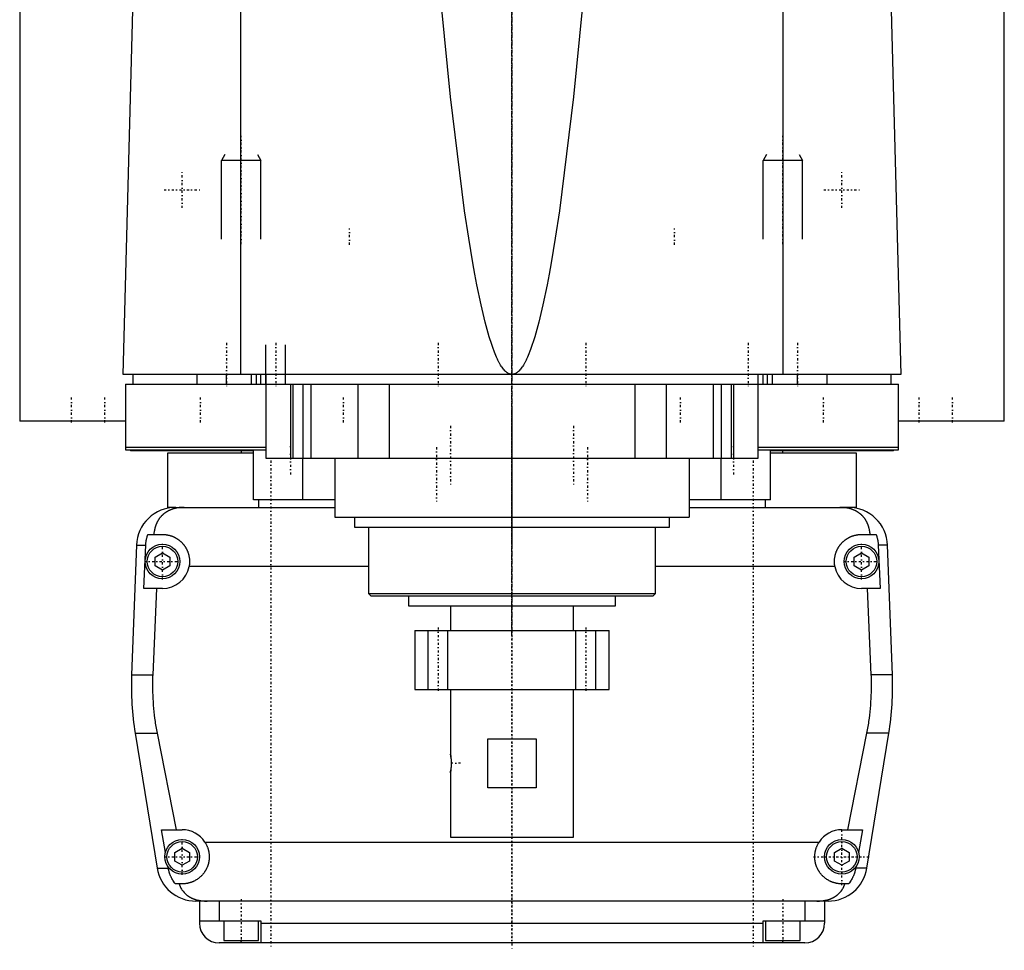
# Model space of a CAD drawing. Extents: x -120 to 120, y -82 to 389.
# Tile 1 of 3: x -100 to 100, y -82 to 107. Entities that reach past the tile are written whole.
import ezdxf

# ---------------------------------------------------------------- set-up
doc = ezdxf.new("R2010")
doc.units = 0
doc.linetypes.add('CENTER', pattern=[1.5, 0.45, -0.5, 0.05, -0.5])
for name, color, linetype in [('AM_0', 7, 'CONTINUOUS'), ('AM_10', 7, 'CONTINUOUS'), ('AM_7', 7, 'CENTER')]:
    doc.layers.add(name, color=color, linetype=linetype)

msp = doc.modelspace()

# ---------------------------------------------------------------- linework, layer by layer
at = {"layer": 'AM_0', "color": 7, "linetype": 'CONTINUOUS'}
for p, q in [((-100, 363), (-100, 25)), ((100, 25), (100, 363)), ((-55.06, 34.5), (-55.06, 116.6)), ((55.06, 34.5), (55.06, 116.6)), ((-79, 34.5), (-76.83, 115.63)), ((76.83, 115.63), (79, 34.5)), ((79, 34.5), (-79, 34.5)), ((-77, 34.5), (-77, 32.5)), ((-64, 34.5), (-64, 32.5)), ((-58, 32.5), (-58, 34.5)), ((-52.9, 32.5), (-52.9, 34.5)), ((-51.9, 32.5), (-51.9, 34.5)), ((-51, 32.5), (-51, 34.5)), ((-50, 34.5), (-50, 17.5)), ((50, 17.5), (50, 34.5)), ((51, 32.5), (51, 34.5)), ((51.9, 32.5), (51.9, 34.5)), ((52.9, 32.5), (52.9, 34.5)), ((58, 32.5), (58, 34.5)), ((64, 32.5), (64, 34.5)), ((77, 32.5), (77, 34.5)), ((-78.5, 32.5), (78.5, 32.5)), ((-78.5, 32.5), (-78.5, 19.2)), ((-45, 32.5), (-45, 17.5)), ((-44.5, 32.5), (-44.5, 17.5)), ((-42.5, 32.5), (-42.5, 17.5)), ((-40.83, 32.5), (-40.83, 17.5)), ((-31.31, 32.5), (-31.31, 17.5)), ((-24.92, 32.5), (-24.92, 17.5)), ((24.92, 32.5), (24.92, 17.5)), ((31.31, 32.5), (31.31, 17.5)), ((40.83, 32.5), (40.83, 17.5)), ((42.5, 32.5), (42.5, 17.5)), ((44.5, 32.5), (44.5, 17.5)), ((45, 32.5), (45, 17.5)), ((78.5, 19.2), (78.5, 32.5)), ((-78.56, 25), (-100, 25)), ((100, 25), (78.56, 25)), ((-78.5, 19.7), (-50.02, 19.7)), ((-78.5, 19.2), (-50.02, 19.2)), ((-77.5, 19.2), (-77.5, 19)), ((-52.56, 19), (-77.5, 19)), ((-70, 18.5), (-70, 7.5)), ((-52.56, 18.5), (-70, 18.5)), ((-55, 19), (-55, 18.5)), ((-52.5, 9), (-52.5, 19.2)), ((50.02, 19.7), (78.5, 19.7)), ((50.02, 19.2), (78.5, 19.2)), ((52.5, 9), (52.5, 19.2)), ((77.5, 19), (52.56, 19)), ((70, 18.5), (52.56, 18.5)), ((55, 18.5), (55, 19)), ((70, 7.5), (70, 18.5)), ((77.5, 19), (77.5, 19.2)), ((-50, 17.5), (50, 17.5)), ((-42.5, 9), (-42.5, 17.5)), ((-36, 17.5), (-36, 5.5)), ((36, 17.5), (36, 5.5)), ((42.5, 9), (42.5, 17.5)), ((-36, 9), (-52.5, 9)), ((-51.5, 9), (-51.5, 7.5)), ((52.5, 9), (36, 9)), ((51.5, 7.5), (51.5, 9)), ((-68.3, 7.5), (-70, 7.5)), ((-68.3, 7.5), (-36, 7.5)), ((36, 7.5), (68.3, 7.5)), ((70, 7.5), (66.56, 7.5)), ((-36, 5.5), (36, 5.5)), ((-32, 5.5), (-32, 3.5)), ((32, 3.5), (32, 5.5)), ((-73.97, 2), (-71, 2)), ((-32, 3.5), (32, 3.5)), ((-29.17, 3.5), (-29.17, -10)), ((29.18, -10), (29.18, 3.5)), ((71, 2), (73.97, 2)), ((-76.29, -0.2), (-77.28, -26.54)), ((-76.29, -0.2), (-74.4, -0.2)), ((-74.75, -9), (-74.4, -0.2)), ((-72.5, -2.63), (-71, -1.77)), ((-71, -1.77), (-69.5, -2.63)), ((69.5, -2.63), (71, -1.77)), ((71, -1.77), (72.5, -2.63)), ((76.29, -0.2), (74.4, -0.2)), ((74.4, -0.2), (74.75, -9)), ((77.28, -26.54), (76.29, -0.2)), ((-72.5, -4.37), (-72.5, -2.63)), ((-69.5, -2.63), (-69.5, -4.37)), ((69.5, -4.37), (69.5, -2.63)), ((72.5, -2.63), (72.5, -4.37)), ((-71, -5.23), (-72.5, -4.37)), ((-69.5, -4.37), (-71, -5.23)), ((-29.17, -4.5), (-65.59, -4.5)), ((65.59, -4.5), (29.18, -4.5)), ((71, -5.23), (69.5, -4.37)), ((72.5, -4.37), (71, -5.23)), ((-71, -9), (-74.75, -9)), ((-72.2, -9), (-72.97, -26.54)), ((74.75, -9), (71, -9)), ((72.97, -26.54), (72.2, -9)), ((-29.17, -10), (-28.67, -10.5)), ((-29.17, -10), (29.18, -10)), ((-28.67, -10.5), (28.68, -10.5)), ((-21, -10.5), (-21, -12.5)), ((21, -12.5), (21, -10.5)), ((28.68, -10.5), (29.18, -10)), ((-21, -12.5), (21, -12.5)), ((-12.5, -12.5), (-12.5, -17.5)), ((12.5, -17.5), (12.5, -12.5)), ((-19.75, -17.5), (-19.75, -29.5)), ((-19.75, -17.5), (19.75, -17.5)), ((19.75, -29.5), (19.75, -17.5)), ((-77.28, -26.54), (-72.97, -26.54)), ((77.28, -26.54), (72.97, -26.54)), ((-19.75, -29.5), (19.75, -29.5)), ((-12.5, -29.5), (-12.5, -42.55)), ((12.5, -59.5), (12.5, -29.5)), ((-76.54, -38.4), (-72.1, -65.78)), ((-76.54, -38.4), (-72.1, -38.4)), ((-72.1, -38.4), (-68.19, -58)), ((-4.9, -49.5), (-4.9, -39.5)), ((-4.9, -39.5), (4.9, -39.5)), ((4.9, -39.5), (4.9, -49.5)), ((68.19, -58), (72.1, -38.4)), ((76.54, -38.4), (72.1, -38.4)), ((72.1, -65.78), (76.54, -38.4)), ((-12.44, -43.02), (-12.49, -42.64)), ((-12.42, -43.28), (-12.43, -43.14)), ((-12.5, -46.45), (-12.5, -59.5)), ((4.9, -49.5), (-4.9, -49.5)), ((-71.21, -58), (-67, -58)), ((-70.39, -62.62), (-71.21, -58)), ((-12.5, -59.5), (12.5, -59.5)), ((67, -58), (71.21, -58)), ((71.21, -58), (70.39, -62.62)), ((-68.5, -62.63), (-67, -61.77)), ((-67, -61.77), (-65.5, -62.63)), ((-62.39, -60.5), (62.39, -60.5)), ((65.5, -62.63), (67, -61.77)), ((67, -61.77), (68.5, -62.63)), ((-68.5, -64.37), (-68.5, -62.63)), ((-65.5, -62.63), (-65.5, -64.37)), ((65.5, -64.37), (65.5, -62.63)), ((68.5, -62.63), (68.5, -64.37)), ((-72.1, -65.78), (-69.82, -65.78)), ((-69.82, -65.78), (-69.87, -65.5)), ((-67, -65.23), (-68.5, -64.37)), ((-65.5, -64.37), (-67, -65.23)), ((67, -65.23), (65.5, -64.37)), ((68.5, -64.37), (67, -65.23)), ((69.87, -65.5), (69.82, -65.78)), ((72.1, -65.78), (69.82, -65.78)), ((-67, -69), (-68.39, -69)), ((68.39, -69), (67, -69)), ((64.2, -72.5), (-64.2, -72.5)), ((-63.5, -72.5), (-63.5, -77)), ((-59.5, -72.5), (-59.5, -76.5)), ((59.5, -72.5), (59.5, -76.5)), ((63.5, -72.5), (63.5, -77)), ((-63.5, -76.5), (-51, -76.5)), ((-58.5, -76.5), (-58.5, -80.5)), ((-51.5, -80.5), (-51.5, -76.5)), ((-51, -76.5), (-51, -81)), ((-51, -77), (51, -77)), ((51, -81), (51, -76.5)), ((51, -76.5), (63.5, -76.5)), ((51.5, -76.5), (51.5, -80.5)), ((58.5, -80.5), (58.5, -76.5)), ((59.5, -81), (-59.5, -81)), ((-58.5, -80.5), (-51.5, -80.5)), ((-55, -81), (-55, -80.5)), ((51.5, -80.5), (58.5, -80.5)), ((55, -81), (55, -80.5))]:
    msp.add_line(p, q, dxfattribs=at)
for points in [[(0, 34.5, 0), (-0.01, 34.5, 0), (-0.04, 34.5, 0), (-0.06, 34.5, 0), (-0.07, 34.5, 0), (-0.08, 34.5, 0), (-0.11, 34.5, 0), (-0.13, 34.51, 0), (-0.15, 34.51, 0), (-0.18, 34.51, 0), (-0.2, 34.51, 0), (-0.21, 34.52, 0), (-0.22, 34.52, 0), (-0.25, 34.52, 0), (-0.27, 34.53, 0), (-0.29, 34.53, 0), (-0.32, 34.54, 0), (-0.34, 34.54, 0), (-0.35, 34.54, 0), (-0.36, 34.55, 0), (-0.39, 34.55, 0), (-0.41, 34.56, 0), (-0.42, 34.56, 0), (-0.43, 34.57, 0), (-0.46, 34.57, 0), (-0.48, 34.58, 0), (-0.49, 34.59, 0), (-0.5, 34.59, 0), (-0.53, 34.6, 0), (-0.55, 34.61, 0), (-0.57, 34.62, 0), (-0.6, 34.63, 0), (-0.62, 34.64, 0), (-0.63, 34.64, 0), (-0.64, 34.65, 0), (-0.67, 34.66, 0), (-0.69, 34.67, 0), (-0.71, 34.68, 0), (-0.74, 34.69, 0), (-0.76, 34.71, 0), (-0.77, 34.71, 0), (-0.78, 34.72, 0), (-0.81, 34.73, 0), (-0.83, 34.74, 0), (-0.85, 34.76, 0), (-0.88, 34.77, 0), (-0.9, 34.79, 0), (-0.91, 34.8, 0), (-0.92, 34.8, 0), (-0.95, 34.82, 0), (-0.97, 34.83, 0), (-1.05, 34.89, 0), (-1.19, 35.01, 0), (-1.26, 35.07, 0), (-1.33, 35.13, 0), (-1.47, 35.27, 0), (-1.61, 35.43, 0), (-1.75, 35.59, 0), (-1.89, 35.78, 0), (-2.03, 35.97, 0), (-2.1, 36.07, 0), (-2.17, 36.18, 0), (-2.31, 36.41, 0), (-2.45, 36.64, 0), (-2.52, 36.77, 0), (-2.59, 36.89, 0), (-2.73, 37.16, 0), (-2.87, 37.44, 0), (-2.94, 37.59, 0), (-3.01, 37.73, 0), (-3.15, 38.04, 0), (-3.29, 38.36, 0), (-3.43, 38.7, 0), (-3.57, 39.05, 0), (-3.71, 39.41, 0), (-3.78, 39.6, 0), (-3.85, 39.79, 0), (-3.99, 40.18, 0), (-4.13, 40.59, 0), (-4.62, 42.12, 0), (-5.46, 45.14, 0), (-6.29, 48.66, 0), (-7.13, 52.68, 0), (-7.54, 54.88, 0), (-7.96, 57.2, 0), (-8.79, 62.22, 0), (-9.62, 67.74, 0), (-12.5, 90.94, 0), (-14.95, 115.63, 0)], [(14.95, 115.63, 0), (12.5, 90.94, 0), (9.62, 67.74, 0), (8.79, 62.22, 0), (7.96, 57.2, 0), (7.54, 54.88, 0), (7.13, 52.68, 0), (6.29, 48.66, 0), (5.46, 45.14, 0), (4.62, 42.12, 0), (3.78, 39.6, 0), (3.29, 38.36, 0), (3.15, 38.04, 0), (3.01, 37.73, 0), (2.94, 37.59, 0), (2.87, 37.44, 0), (2.73, 37.16, 0), (2.59, 36.89, 0), (2.52, 36.77, 0), (2.45, 36.64, 0), (2.31, 36.41, 0), (2.17, 36.18, 0), (2.1, 36.07, 0), (2.03, 35.97, 0), (1.89, 35.78, 0), (1.75, 35.59, 0), (1.61, 35.43, 0), (1.47, 35.27, 0), (1.33, 35.13, 0), (1.26, 35.07, 0), (1.19, 35.01, 0), (1.05, 34.89, 0), (0.91, 34.8, 0), (0.83, 34.74, 0), (0.81, 34.73, 0), (0.78, 34.72, 0), (0.77, 34.71, 0), (0.76, 34.71, 0), (0.74, 34.69, 0), (0.71, 34.68, 0), (0.69, 34.67, 0), (0.67, 34.66, 0), (0.64, 34.65, 0), (0.63, 34.64, 0), (0.62, 34.64, 0), (0.6, 34.63, 0), (0.57, 34.62, 0), (0.55, 34.61, 0), (0.53, 34.6, 0), (0.5, 34.59, 0), (0.49, 34.59, 0), (0.48, 34.58, 0), (0.46, 34.57, 0), (0.43, 34.57, 0), (0.42, 34.56, 0), (0.41, 34.56, 0), (0.39, 34.55, 0), (0.36, 34.55, 0), (0.35, 34.54, 0), (0.34, 34.54, 0), (0.32, 34.54, 0), (0.29, 34.53, 0), (0.27, 34.53, 0), (0.25, 34.52, 0), (0.22, 34.52, 0), (0.21, 34.52, 0), (0.2, 34.51, 0), (0.18, 34.51, 0), (0.15, 34.51, 0), (0.13, 34.51, 0), (0.11, 34.5, 0), (0.08, 34.5, 0), (0.07, 34.5, 0), (0.06, 34.5, 0), (0.04, 34.5, 0), (0.01, 34.5, 0), (0, 34.5, 0)], [(-66.56, 7.5, 0), (-66.61, 7.5, 0), (-66.7, 7.5, 0), (-66.8, 7.5, 0), (-66.84, 7.5, 0), (-66.89, 7.49, 0), (-66.98, 7.49, 0), (-67.08, 7.49, 0), (-67.17, 7.48, 0), (-67.26, 7.47, 0), (-67.35, 7.47, 0), (-67.4, 7.46, 0), (-67.45, 7.46, 0), (-67.54, 7.45, 0), (-67.63, 7.44, 0), (-67.72, 7.42, 0), (-67.82, 7.41, 0), (-67.91, 7.4, 0), (-67.95, 7.39, 0), (-68, 7.38, 0), (-68.09, 7.37, 0), (-68.18, 7.35, 0), (-68.23, 7.34, 0), (-68.27, 7.33, 0), (-68.36, 7.31, 0), (-68.45, 7.29, 0), (-68.49, 7.28, 0), (-68.53, 7.27, 0), (-68.62, 7.24, 0), (-68.71, 7.22, 0), (-68.79, 7.2, 0), (-68.88, 7.17, 0), (-68.96, 7.14, 0), (-69, 7.13, 0), (-69.04, 7.11, 0), (-69.13, 7.08, 0), (-69.21, 7.05, 0), (-69.29, 7.02, 0), (-69.37, 6.99, 0), (-69.45, 6.96, 0), (-69.49, 6.94, 0), (-69.53, 6.92, 0), (-69.6, 6.89, 0), (-69.68, 6.85, 0), (-69.76, 6.81, 0), (-69.83, 6.77, 0), (-69.91, 6.74, 0), (-69.94, 6.72, 0), (-69.98, 6.69, 0), (-70.05, 6.65, 0), (-70.12, 6.61, 0), (-70.19, 6.57, 0), (-70.26, 6.52, 0), (-70.33, 6.48, 0), (-70.37, 6.46, 0), (-70.4, 6.43, 0), (-70.47, 6.39, 0), (-70.53, 6.34, 0), (-70.6, 6.29, 0), (-70.66, 6.24, 0), (-70.72, 6.19, 0), (-70.75, 6.17, 0), (-70.78, 6.14, 0), (-70.84, 6.09, 0), (-70.9, 6.04, 0), (-70.93, 6.01, 0), (-70.96, 5.98, 0), (-71.02, 5.93, 0), (-71.08, 5.87, 0), (-71.1, 5.85, 0), (-71.13, 5.82, 0), (-71.19, 5.76, 0), (-71.24, 5.71, 0), (-71.29, 5.65, 0), (-71.34, 5.59, 0), (-71.4, 5.53, 0), (-71.42, 5.5, 0), (-71.45, 5.47, 0), (-71.5, 5.41, 0), (-71.54, 5.35, 0), (-71.59, 5.28, 0), (-71.64, 5.22, 0), (-71.68, 5.16, 0), (-71.71, 5.12, 0), (-71.73, 5.09, 0), (-71.77, 5.02, 0), (-71.82, 4.96, 0), (-71.86, 4.89, 0), (-71.9, 4.82, 0), (-71.94, 4.75, 0), (-71.96, 4.72, 0), (-71.98, 4.68, 0), (-72.02, 4.61, 0), (-72.06, 4.54, 0), (-72.1, 4.46, 0), (-72.13, 4.39, 0), (-72.17, 4.32, 0), (-72.18, 4.28, 0), (-72.2, 4.24, 0), (-72.24, 4.16, 0), (-72.27, 4.09, 0), (-72.3, 4.01, 0), (-72.33, 3.93, 0), (-72.36, 3.85, 0), (-72.37, 3.81, 0), (-72.39, 3.77, 0), (-72.42, 3.69, 0), (-72.44, 3.61, 0), (-72.46, 3.57, 0), (-72.47, 3.52, 0), (-72.49, 3.44, 0), (-72.52, 3.36, 0), (-72.53, 3.32, 0), (-72.54, 3.27, 0), (-72.56, 3.19, 0), (-72.58, 3.1, 0), (-72.6, 3.02, 0), (-72.62, 2.93, 0), (-72.63, 2.84, 0), (-72.64, 2.8, 0), (-72.65, 2.76, 0), (-72.66, 2.67, 0), (-72.68, 2.58, 0), (-72.72, 2.27, 0), (-72.74, 2, 0)], [(72.74, 2, 0), (72.74, 2.05, 0), (72.73, 2.14, 0), (72.72, 2.23, 0), (72.72, 2.27, 0), (72.71, 2.32, 0), (72.7, 2.41, 0), (72.69, 2.5, 0), (72.68, 2.59, 0), (72.66, 2.68, 0), (72.65, 2.76, 0), (72.64, 2.81, 0), (72.63, 2.85, 0), (72.61, 2.94, 0), (72.6, 3.03, 0), (72.58, 3.11, 0), (72.56, 3.2, 0), (72.54, 3.28, 0), (72.52, 3.33, 0), (72.51, 3.37, 0), (72.49, 3.45, 0), (72.46, 3.53, 0), (72.45, 3.58, 0), (72.44, 3.62, 0), (72.41, 3.7, 0), (72.39, 3.78, 0), (72.37, 3.82, 0), (72.36, 3.86, 0), (72.33, 3.94, 0), (72.3, 4.01, 0), (72.27, 4.09, 0), (72.23, 4.17, 0), (72.2, 4.24, 0), (72.18, 4.28, 0), (72.17, 4.32, 0), (72.13, 4.39, 0), (72.1, 4.46, 0), (72.06, 4.54, 0), (72.02, 4.61, 0), (71.98, 4.68, 0), (71.96, 4.71, 0), (71.94, 4.75, 0), (71.9, 4.82, 0), (71.86, 4.89, 0), (71.82, 4.95, 0), (71.78, 5.02, 0), (71.73, 5.08, 0), (71.71, 5.12, 0), (71.69, 5.15, 0), (71.64, 5.21, 0), (71.6, 5.28, 0), (71.55, 5.34, 0), (71.5, 5.4, 0), (71.45, 5.46, 0), (71.43, 5.49, 0), (71.4, 5.52, 0), (71.35, 5.58, 0), (71.3, 5.64, 0), (71.25, 5.7, 0), (71.19, 5.75, 0), (71.14, 5.81, 0), (71.11, 5.84, 0), (71.08, 5.87, 0), (71.03, 5.92, 0), (70.97, 5.98, 0), (70.94, 6, 0), (70.91, 6.03, 0), (70.85, 6.08, 0), (70.79, 6.13, 0), (70.76, 6.16, 0), (70.73, 6.18, 0), (70.67, 6.23, 0), (70.6, 6.28, 0), (70.54, 6.33, 0), (70.47, 6.38, 0), (70.41, 6.43, 0), (70.37, 6.45, 0), (70.34, 6.47, 0), (70.27, 6.52, 0), (70.2, 6.56, 0), (70.13, 6.61, 0), (70.06, 6.65, 0), (69.99, 6.69, 0), (69.95, 6.71, 0), (69.91, 6.73, 0), (69.84, 6.77, 0), (69.76, 6.81, 0), (69.69, 6.85, 0), (69.61, 6.88, 0), (69.53, 6.92, 0), (69.5, 6.94, 0), (69.46, 6.95, 0), (69.38, 6.99, 0), (69.3, 7.02, 0), (69.22, 7.05, 0), (69.13, 7.08, 0), (69.05, 7.11, 0), (69.01, 7.13, 0), (68.97, 7.14, 0), (68.89, 7.17, 0), (68.8, 7.19, 0), (68.72, 7.22, 0), (68.63, 7.24, 0), (68.54, 7.27, 0), (68.5, 7.28, 0), (68.46, 7.29, 0), (68.37, 7.31, 0), (68.28, 7.33, 0), (68.23, 7.34, 0), (68.19, 7.35, 0), (68.1, 7.36, 0), (68.01, 7.38, 0), (67.96, 7.39, 0), (67.91, 7.4, 0), (67.82, 7.41, 0), (67.73, 7.42, 0), (67.64, 7.44, 0), (67.55, 7.45, 0), (67.45, 7.46, 0), (67.41, 7.46, 0), (67.36, 7.47, 0), (67.27, 7.47, 0), (67.17, 7.48, 0), (67.08, 7.49, 0), (66.99, 7.49, 0), (66.89, 7.49, 0), (66.85, 7.5, 0), (66.8, 7.5, 0), (66.7, 7.5, 0), (66.61, 7.5, 0), (66.56, 7.5, 0)], [(-74.4, -0.2, 0), (-74.39, -0.14, 0), (-74.39, -0.02, 0), (-74.38, 0.1, 0), (-74.37, 0.16, 0), (-74.37, 0.23, 0), (-74.35, 0.35, 0), (-74.34, 0.47, 0), (-74.32, 0.6, 0), (-74.3, 0.72, 0), (-74.28, 0.85, 0), (-74.27, 0.91, 0), (-74.26, 0.97, 0), (-74.23, 1.1, 0), (-74.2, 1.22, 0), (-74.17, 1.34, 0), (-74.14, 1.47, 0), (-74.1, 1.59, 0), (-74.09, 1.65, 0), (-74.07, 1.71, 0), (-74.03, 1.83, 0), (-73.99, 1.94, 0), (-73.97, 2, 0)], [(-71, 2, 0), (-70.96, 2, 0), (-70.87, 2, 0), (-70.78, 2, 0), (-70.73, 1.99, 0), (-70.69, 1.99, 0), (-70.6, 1.99, 0), (-70.51, 1.98, 0), (-70.42, 1.97, 0), (-70.33, 1.96, 0), (-70.24, 1.95, 0), (-70.19, 1.94, 0), (-70.15, 1.93, 0), (-70.06, 1.92, 0), (-69.97, 1.9, 0), (-69.88, 1.88, 0), (-69.79, 1.86, 0), (-69.7, 1.84, 0), (-69.65, 1.83, 0), (-69.61, 1.82, 0), (-69.52, 1.8, 0), (-69.43, 1.77, 0), (-69.38, 1.76, 0), (-69.34, 1.74, 0), (-69.25, 1.72, 0), (-69.17, 1.69, 0), (-69.12, 1.67, 0), (-69.08, 1.65, 0), (-68.99, 1.62, 0), (-68.91, 1.59, 0), (-68.82, 1.55, 0), (-68.74, 1.51, 0), (-68.66, 1.48, 0), (-68.61, 1.46, 0), (-68.57, 1.44, 0), (-68.49, 1.39, 0), (-68.41, 1.35, 0), (-68.33, 1.31, 0), (-68.25, 1.26, 0), (-68.17, 1.22, 0), (-68.14, 1.2, 0), (-68.1, 1.17, 0), (-68.02, 1.12, 0), (-67.95, 1.07, 0), (-67.87, 1.02, 0), (-67.8, 0.97, 0), (-67.73, 0.92, 0), (-67.69, 0.89, 0), (-67.66, 0.87, 0), (-67.59, 0.81, 0), (-67.52, 0.76, 0), (-67.45, 0.7, 0), (-67.39, 0.65, 0), (-67.32, 0.59, 0), (-67.29, 0.56, 0), (-67.26, 0.53, 0), (-67.2, 0.47, 0), (-67.14, 0.41, 0), (-67.08, 0.35, 0), (-67.02, 0.29, 0), (-66.96, 0.23, 0), (-66.93, 0.2, 0), (-66.9, 0.17, 0), (-66.84, 0.1, 0), (-66.79, 0.04, 0), (-66.76, 0, 0), (-66.73, -0.03, 0), (-66.68, -0.1, 0), (-66.62, -0.17, 0), (-66.6, -0.2, 0), (-66.57, -0.24, 0), (-66.52, -0.31, 0), (-66.47, -0.38, 0), (-66.42, -0.45, 0), (-66.37, -0.53, 0), (-66.32, -0.6, 0), (-66.3, -0.64, 0), (-66.28, -0.68, 0), (-66.23, -0.76, 0), (-66.19, -0.83, 0), (-66.15, -0.91, 0), (-66.11, -0.99, 0), (-66.06, -1.07, 0), (-66.05, -1.11, 0), (-66.03, -1.15, 0), (-65.99, -1.23, 0), (-65.95, -1.32, 0), (-65.92, -1.4, 0), (-65.88, -1.48, 0), (-65.85, -1.57, 0), (-65.84, -1.61, 0), (-65.82, -1.65, 0), (-65.79, -1.74, 0), (-65.76, -1.82, 0), (-65.74, -1.91, 0), (-65.71, -1.99, 0), (-65.69, -2.08, 0), (-65.68, -2.12, 0), (-65.66, -2.17, 0), (-65.64, -2.25, 0), (-65.62, -2.34, 0), (-65.61, -2.43, 0), (-65.59, -2.52, 0), (-65.57, -2.6, 0), (-65.57, -2.65, 0), (-65.56, -2.69, 0), (-65.55, -2.78, 0), (-65.54, -2.87, 0), (-65.53, -2.91, 0), (-65.53, -2.96, 0), (-65.52, -3.04, 0), (-65.51, -3.13, 0), (-65.51, -3.18, 0), (-65.51, -3.22, 0), (-65.5, -3.31, 0), (-65.5, -3.39, 0), (-65.5, -3.48, 0), (-65.5, -3.57, 0), (-65.5, -3.65, 0), (-65.5, -3.7, 0), (-65.51, -3.74, 0), (-65.51, -3.83, 0), (-65.52, -3.92, 0), (-65.52, -4.01, 0), (-65.53, -4.1, 0), (-65.54, -4.19, 0), (-65.55, -4.23, 0), (-65.55, -4.28, 0), (-65.57, -4.37, 0), (-65.58, -4.46, 0), (-65.59, -4.5, 0)], [(65.59, -4.5, 0), (65.58, -4.46, 0), (65.57, -4.37, 0), (65.55, -4.28, 0), (65.55, -4.23, 0), (65.54, -4.19, 0), (65.53, -4.1, 0), (65.52, -4.01, 0), (65.52, -3.92, 0), (65.51, -3.83, 0), (65.51, -3.74, 0), (65.5, -3.7, 0), (65.5, -3.65, 0), (65.5, -3.57, 0), (65.5, -3.48, 0), (65.5, -3.39, 0), (65.5, -3.31, 0), (65.51, -3.22, 0), (65.51, -3.18, 0), (65.51, -3.13, 0), (65.52, -3.04, 0), (65.53, -2.96, 0), (65.53, -2.91, 0), (65.54, -2.87, 0), (65.55, -2.78, 0), (65.56, -2.69, 0), (65.57, -2.65, 0), (65.57, -2.6, 0), (65.59, -2.52, 0), (65.61, -2.43, 0), (65.62, -2.34, 0), (65.64, -2.25, 0), (65.66, -2.17, 0), (65.68, -2.12, 0), (65.69, -2.08, 0), (65.71, -1.99, 0), (65.74, -1.91, 0), (65.76, -1.82, 0), (65.79, -1.74, 0), (65.82, -1.65, 0), (65.84, -1.61, 0), (65.85, -1.57, 0), (65.88, -1.48, 0), (65.92, -1.4, 0), (65.95, -1.32, 0), (65.99, -1.23, 0), (66.03, -1.15, 0), (66.05, -1.11, 0), (66.06, -1.07, 0), (66.11, -0.99, 0), (66.15, -0.91, 0), (66.19, -0.83, 0), (66.23, -0.76, 0), (66.28, -0.68, 0), (66.3, -0.64, 0), (66.32, -0.6, 0), (66.37, -0.53, 0), (66.42, -0.45, 0), (66.47, -0.38, 0), (66.52, -0.31, 0), (66.57, -0.24, 0), (66.6, -0.2, 0), (66.62, -0.17, 0), (66.68, -0.1, 0), (66.73, -0.03, 0), (66.76, 0, 0), (66.79, 0.04, 0), (66.84, 0.1, 0), (66.9, 0.17, 0), (66.93, 0.2, 0), (66.96, 0.23, 0), (67.02, 0.29, 0), (67.08, 0.35, 0), (67.14, 0.41, 0), (67.2, 0.47, 0), (67.26, 0.53, 0), (67.29, 0.56, 0), (67.32, 0.59, 0), (67.39, 0.65, 0), (67.45, 0.7, 0), (67.52, 0.76, 0), (67.59, 0.81, 0), (67.66, 0.87, 0), (67.69, 0.89, 0), (67.73, 0.92, 0), (67.8, 0.97, 0), (67.87, 1.02, 0), (67.95, 1.07, 0), (68.02, 1.12, 0), (68.1, 1.17, 0), (68.14, 1.2, 0), (68.17, 1.22, 0), (68.25, 1.26, 0), (68.33, 1.31, 0), (68.41, 1.35, 0), (68.49, 1.39, 0), (68.57, 1.44, 0), (68.61, 1.46, 0), (68.66, 1.48, 0), (68.74, 1.51, 0), (68.82, 1.55, 0), (68.91, 1.59, 0), (68.99, 1.62, 0), (69.08, 1.65, 0), (69.12, 1.67, 0), (69.17, 1.69, 0), (69.25, 1.72, 0), (69.34, 1.74, 0), (69.38, 1.76, 0), (69.43, 1.77, 0), (69.52, 1.8, 0), (69.61, 1.82, 0), (69.65, 1.83, 0), (69.7, 1.84, 0), (69.79, 1.86, 0), (69.88, 1.88, 0), (69.97, 1.9, 0), (70.06, 1.92, 0), (70.15, 1.93, 0), (70.19, 1.94, 0), (70.24, 1.95, 0), (70.33, 1.96, 0), (70.42, 1.97, 0), (70.51, 1.98, 0), (70.6, 1.99, 0), (70.69, 1.99, 0), (70.73, 1.99, 0), (70.78, 2, 0), (70.87, 2, 0), (70.96, 2, 0), (71, 2, 0)], [(73.97, 2, 0), (73.99, 1.94, 0), (74.03, 1.83, 0), (74.07, 1.71, 0), (74.09, 1.65, 0), (74.1, 1.59, 0), (74.14, 1.47, 0), (74.17, 1.34, 0), (74.2, 1.22, 0), (74.23, 1.1, 0), (74.26, 0.97, 0), (74.27, 0.91, 0), (74.28, 0.85, 0), (74.3, 0.72, 0), (74.32, 0.6, 0), (74.34, 0.47, 0), (74.35, 0.35, 0), (74.37, 0.23, 0), (74.37, 0.16, 0), (74.38, 0.1, 0), (74.39, -0.02, 0), (74.39, -0.14, 0), (74.4, -0.2, 0)], [(-72.97, -26.54, 0), (-72.99, -26.87, 0), (-73.01, -27.51, 0), (-73.02, -28.16, 0), (-73.02, -28.47, 0), (-73.02, -28.79, 0), (-73.02, -29.43, 0), (-73, -30.07, 0), (-72.98, -30.72, 0), (-72.96, -31.37, 0), (-72.92, -32.03, 0), (-72.9, -32.36, 0), (-72.87, -32.69, 0), (-72.82, -33.35, 0), (-72.75, -34.02, 0), (-72.68, -34.69, 0), (-72.59, -35.36, 0), (-72.5, -36.04, 0), (-72.45, -36.38, 0), (-72.4, -36.71, 0), (-72.29, -37.39, 0), (-72.17, -38.06, 0), (-72.1, -38.4, 0)], [(72.1, -38.4, 0), (72.17, -38.06, 0), (72.29, -37.39, 0), (72.4, -36.71, 0), (72.45, -36.38, 0), (72.5, -36.04, 0), (72.59, -35.36, 0), (72.68, -34.69, 0), (72.75, -34.02, 0), (72.82, -33.35, 0), (72.87, -32.69, 0), (72.9, -32.36, 0), (72.92, -32.03, 0), (72.96, -31.37, 0), (72.98, -30.72, 0), (73, -30.07, 0), (73.02, -29.43, 0), (73.02, -28.79, 0), (73.02, -28.47, 0), (73.02, -28.16, 0), (73.01, -27.51, 0), (72.99, -26.87, 0), (72.97, -26.54, 0)], [(-12.5, -42.55, 0), (-12.5, -42.55, 0), (-12.5, -42.55, 0), (-12.5, -42.55, 0), (-12.5, -42.55, 0), (-12.5, -42.55, 0), (-12.5, -42.55, 0), (-12.5, -42.56, 0), (-12.5, -42.56, 0), (-12.5, -42.56, 0), (-12.5, -42.57, 0), (-12.5, -42.57, 0), (-12.5, -42.57, 0), (-12.5, -42.57, 0), (-12.5, -42.58, 0), (-12.5, -42.58, 0), (-12.49, -42.59, 0), (-12.49, -42.6, 0), (-12.49, -42.6, 0), (-12.49, -42.6, 0), (-12.49, -42.61, 0), (-12.49, -42.62, 0), (-12.49, -42.62, 0), (-12.49, -42.62, 0), (-12.49, -42.63, 0), (-12.49, -42.64, 0), (-12.49, -42.65, 0), (-12.49, -42.65, 0), (-12.49, -42.66, 0), (-12.48, -42.67, 0), (-12.48, -42.68, 0), (-12.48, -42.69, 0), (-12.48, -42.7, 0), (-12.48, -42.71, 0), (-12.48, -42.71, 0), (-12.48, -42.73, 0), (-12.48, -42.74, 0), (-12.47, -42.75, 0), (-12.47, -42.76, 0), (-12.47, -42.78, 0), (-12.47, -42.78, 0), (-12.47, -42.79, 0), (-12.47, -42.81, 0), (-12.47, -42.82, 0), (-12.46, -42.83, 0), (-12.46, -42.85, 0), (-12.46, -42.87, 0), (-12.46, -42.87, 0), (-12.46, -42.88, 0), (-12.46, -42.9, 0), (-12.46, -42.91, 0), (-12.45, -42.93, 0), (-12.45, -42.95, 0), (-12.45, -42.97, 0), (-12.45, -42.97, 0), (-12.45, -42.98, 0), (-12.45, -43, 0), (-12.44, -43.02, 0), (-12.44, -43.04, 0), (-12.44, -43.06, 0), (-12.44, -43.08, 0), (-12.44, -43.09, 0), (-12.44, -43.09, 0), (-12.43, -43.11, 0), (-12.43, -43.13, 0), (-12.43, -43.14, 0), (-12.43, -43.15, 0), (-12.43, -43.17, 0), (-12.43, -43.19, 0), (-12.43, -43.2, 0), (-12.43, -43.21, 0), (-12.42, -43.23, 0), (-12.42, -43.25, 0), (-12.42, -43.28, 0), (-12.42, -43.3, 0), (-12.42, -43.32, 0), (-12.42, -43.33, 0), (-12.41, -43.34, 0), (-12.41, -43.37, 0), (-12.41, -43.39, 0), (-12.41, -43.41, 0), (-12.41, -43.43, 0), (-12.41, -43.46, 0), (-12.4, -43.47, 0), (-12.4, -43.48, 0), (-12.4, -43.51, 0), (-12.4, -43.53, 0), (-12.4, -43.56, 0), (-12.4, -43.58, 0), (-12.4, -43.61, 0), (-12.39, -43.62, 0), (-12.39, -43.63, 0), (-12.39, -43.66, 0), (-12.39, -43.68, 0), (-12.39, -43.71, 0), (-12.39, -43.73, 0), (-12.39, -43.76, 0), (-12.39, -43.77, 0), (-12.39, -43.79, 0), (-12.38, -43.81, 0), (-12.38, -43.84, 0), (-12.38, -43.87, 0), (-12.38, -43.89, 0), (-12.38, -43.92, 0), (-12.38, -43.93, 0), (-12.38, -43.95, 0), (-12.38, -43.97, 0), (-12.38, -44, 0), (-12.38, -44.01, 0), (-12.38, -44.03, 0), (-12.37, -44.05, 0), (-12.37, -44.08, 0), (-12.37, -44.1, 0), (-12.37, -44.11, 0), (-12.37, -44.14, 0), (-12.37, -44.16, 0), (-12.37, -44.19, 0), (-12.37, -44.22, 0), (-12.37, -44.24, 0), (-12.37, -44.26, 0), (-12.37, -44.27, 0), (-12.37, -44.3, 0), (-12.37, -44.33, 0), (-12.37, -44.35, 0), (-12.37, -44.38, 0), (-12.37, -44.41, 0), (-12.37, -44.42, 0), (-12.37, -44.43, 0), (-12.37, -44.46, 0), (-12.37, -44.49, 0), (-12.37, -44.5, 0)], [(-12.37, -44.5, 0), (-12.37, -44.51, 0), (-12.37, -44.54, 0), (-12.37, -44.57, 0), (-12.37, -44.58, 0), (-12.37, -44.59, 0), (-12.37, -44.62, 0), (-12.37, -44.65, 0), (-12.37, -44.67, 0), (-12.37, -44.7, 0), (-12.37, -44.73, 0), (-12.37, -44.74, 0), (-12.37, -44.76, 0), (-12.37, -44.78, 0), (-12.37, -44.81, 0), (-12.37, -44.84, 0), (-12.37, -44.86, 0), (-12.37, -44.89, 0), (-12.37, -44.91, 0), (-12.37, -44.92, 0), (-12.37, -44.95, 0), (-12.38, -44.97, 0), (-12.38, -44.99, 0), (-12.38, -45, 0), (-12.38, -45.03, 0), (-12.38, -45.05, 0), (-12.38, -45.07, 0), (-12.38, -45.08, 0), (-12.38, -45.11, 0), (-12.38, -45.14, 0), (-12.38, -45.16, 0), (-12.38, -45.19, 0), (-12.39, -45.22, 0), (-12.39, -45.23, 0), (-12.39, -45.24, 0), (-12.39, -45.27, 0), (-12.39, -45.29, 0), (-12.39, -45.32, 0), (-12.39, -45.35, 0), (-12.39, -45.37, 0), (-12.39, -45.38, 0), (-12.4, -45.4, 0), (-12.4, -45.42, 0), (-12.4, -45.45, 0), (-12.4, -45.47, 0), (-12.4, -45.49, 0), (-12.4, -45.52, 0), (-12.4, -45.53, 0), (-12.41, -45.54, 0), (-12.41, -45.57, 0), (-12.41, -45.59, 0), (-12.41, -45.61, 0), (-12.41, -45.64, 0), (-12.41, -45.66, 0), (-12.42, -45.67, 0), (-12.42, -45.68, 0), (-12.42, -45.7, 0), (-12.42, -45.72, 0), (-12.42, -45.75, 0), (-12.42, -45.77, 0), (-12.43, -45.79, 0), (-12.43, -45.8, 0), (-12.43, -45.81, 0), (-12.43, -45.83, 0), (-12.43, -45.85, 0), (-12.43, -45.86, 0), (-12.43, -45.87, 0), (-12.43, -45.89, 0), (-12.44, -45.91, 0), (-12.44, -45.92, 0), (-12.44, -45.92, 0), (-12.44, -45.94, 0), (-12.44, -45.96, 0), (-12.44, -45.98, 0), (-12.45, -46, 0), (-12.45, -46.02, 0), (-12.45, -46.03, 0), (-12.45, -46.03, 0), (-12.45, -46.05, 0), (-12.45, -46.07, 0), (-12.46, -46.09, 0), (-12.46, -46.1, 0), (-12.46, -46.12, 0), (-12.46, -46.13, 0), (-12.46, -46.13, 0), (-12.46, -46.15, 0), (-12.46, -46.17, 0), (-12.47, -46.18, 0), (-12.47, -46.2, 0), (-12.47, -46.21, 0), (-12.47, -46.22, 0), (-12.47, -46.22, 0), (-12.47, -46.24, 0), (-12.47, -46.25, 0), (-12.48, -46.26, 0), (-12.48, -46.28, 0), (-12.48, -46.29, 0), (-12.48, -46.29, 0), (-12.48, -46.3, 0), (-12.48, -46.31, 0), (-12.48, -46.32, 0), (-12.48, -46.33, 0), (-12.49, -46.34, 0), (-12.49, -46.35, 0), (-12.49, -46.36, 0), (-12.49, -46.36, 0), (-12.49, -46.37, 0), (-12.49, -46.38, 0), (-12.49, -46.38, 0), (-12.49, -46.38, 0), (-12.49, -46.39, 0), (-12.49, -46.4, 0), (-12.49, -46.4, 0), (-12.49, -46.41, 0), (-12.49, -46.41, 0), (-12.5, -46.42, 0), (-12.5, -46.42, 0), (-12.5, -46.43, 0), (-12.5, -46.43, 0), (-12.5, -46.43, 0), (-12.5, -46.43, 0), (-12.5, -46.44, 0), (-12.5, -46.44, 0), (-12.5, -46.44, 0), (-12.5, -46.45, 0), (-12.5, -46.45, 0), (-12.5, -46.45, 0), (-12.5, -46.45, 0), (-12.5, -46.45, 0), (-12.5, -46.45, 0), (-12.5, -46.45, 0)], [(-12.5, -46.45, 0), (-12.5, -46.45, 0), (-12.5, -46.45, 0), (-12.5, -46.44, 0), (-12.5, -46.43, 0), (-12.5, -46.43, 0), (-12.49, -46.41, 0), (-12.49, -46.39, 0), (-12.49, -46.36, 0), (-12.48, -46.33, 0), (-12.48, -46.3, 0), (-12.48, -46.28, 0), (-12.48, -46.26, 0), (-12.47, -46.22, 0), (-12.47, -46.18, 0), (-12.46, -46.13, 0), (-12.45, -46.08, 0), (-12.45, -46.03, 0), (-12.45, -46, 0), (-12.44, -45.97, 0), (-12.44, -45.92, 0), (-12.43, -45.86, 0), (-12.43, -45.83, 0)], [(-62.39, -60.5, 0), (-62.36, -60.55, 0), (-62.3, -60.65, 0), (-62.24, -60.74, 0), (-62.21, -60.79, 0), (-62.18, -60.84, 0), (-62.13, -60.95, 0), (-62.08, -61.05, 0), (-62.03, -61.15, 0), (-61.98, -61.26, 0), (-61.93, -61.36, 0), (-61.91, -61.41, 0), (-61.89, -61.47, 0), (-61.85, -61.57, 0), (-61.81, -61.68, 0), (-61.77, -61.79, 0), (-61.74, -61.9, 0), (-61.71, -62.01, 0), (-61.69, -62.06, 0), (-61.68, -62.12, 0), (-61.65, -62.23, 0), (-61.62, -62.34, 0), (-61.61, -62.39, 0), (-61.6, -62.45, 0), (-61.58, -62.56, 0), (-61.56, -62.66, 0), (-61.56, -62.72, 0), (-61.55, -62.77, 0), (-61.53, -62.88, 0), (-61.52, -62.99, 0), (-61.51, -63.1, 0), (-61.51, -63.21, 0), (-61.5, -63.31, 0), (-61.5, -63.37, 0), (-61.5, -63.42, 0), (-61.5, -63.52, 0), (-61.5, -63.63, 0), (-61.5, -63.73, 0), (-61.51, -63.84, 0), (-61.52, -63.95, 0), (-61.52, -64, 0), (-61.53, -64.05, 0), (-61.54, -64.16, 0), (-61.55, -64.26, 0), (-61.57, -64.37, 0), (-61.59, -64.47, 0), (-61.61, -64.58, 0), (-61.62, -64.63, 0), (-61.63, -64.69, 0), (-61.65, -64.79, 0), (-61.68, -64.9, 0), (-61.71, -65, 0), (-61.74, -65.1, 0), (-61.77, -65.21, 0), (-61.79, -65.26, 0), (-61.81, -65.31, 0), (-61.84, -65.41, 0), (-61.88, -65.51, 0), (-61.92, -65.61, 0), (-61.96, -65.71, 0), (-62.01, -65.81, 0), (-62.03, -65.86, 0), (-62.05, -65.9, 0), (-62.1, -66, 0), (-62.15, -66.1, 0), (-62.18, -66.14, 0), (-62.2, -66.19, 0), (-62.26, -66.28, 0), (-62.31, -66.37, 0), (-62.34, -66.42, 0), (-62.37, -66.46, 0), (-62.43, -66.55, 0), (-62.49, -66.64, 0), (-62.55, -66.73, 0), (-62.61, -66.81, 0), (-62.67, -66.9, 0), (-62.71, -66.94, 0), (-62.74, -66.98, 0), (-62.81, -67.06, 0), (-62.87, -67.14, 0), (-62.94, -67.21, 0), (-63.01, -67.29, 0), (-63.09, -67.36, 0), (-63.12, -67.4, 0), (-63.16, -67.44, 0), (-63.23, -67.51, 0), (-63.31, -67.58, 0), (-63.38, -67.64, 0), (-63.46, -67.71, 0), (-63.55, -67.78, 0), (-63.59, -67.81, 0), (-63.63, -67.85, 0), (-63.71, -67.91, 0), (-63.8, -67.97, 0), (-63.89, -68.04, 0), (-63.98, -68.1, 0), (-64.07, -68.15, 0), (-64.12, -68.18, 0), (-64.16, -68.21, 0), (-64.26, -68.27, 0), (-64.36, -68.32, 0), (-64.45, -68.37, 0), (-64.55, -68.43, 0), (-64.65, -68.47, 0), (-64.7, -68.5, 0), (-64.76, -68.52, 0), (-64.86, -68.57, 0), (-64.96, -68.61, 0), (-65.02, -68.63, 0), (-65.07, -68.65, 0), (-65.17, -68.69, 0), (-65.28, -68.72, 0), (-65.34, -68.74, 0), (-65.39, -68.76, 0), (-65.5, -68.79, 0), (-65.61, -68.82, 0), (-65.72, -68.85, 0), (-65.83, -68.87, 0), (-65.94, -68.9, 0), (-66, -68.91, 0), (-66.05, -68.92, 0), (-66.16, -68.94, 0), (-66.27, -68.95, 0), (-66.39, -68.97, 0), (-66.5, -68.98, 0), (-66.61, -68.99, 0), (-66.67, -68.99, 0), (-66.72, -68.99, 0), (-66.83, -69, 0), (-66.94, -69, 0), (-67, -69, 0)], [(67, -69, 0), (66.94, -69, 0), (66.83, -69, 0), (66.72, -68.99, 0), (66.67, -68.99, 0), (66.61, -68.99, 0), (66.5, -68.98, 0), (66.39, -68.97, 0), (66.27, -68.95, 0), (66.16, -68.94, 0), (66.05, -68.92, 0), (66, -68.91, 0), (65.94, -68.9, 0), (65.83, -68.87, 0), (65.72, -68.85, 0), (65.61, -68.82, 0), (65.5, -68.79, 0), (65.39, -68.76, 0), (65.34, -68.74, 0), (65.28, -68.72, 0), (65.17, -68.69, 0), (65.07, -68.65, 0), (65.02, -68.63, 0), (64.96, -68.61, 0), (64.86, -68.57, 0), (64.76, -68.52, 0), (64.7, -68.5, 0), (64.65, -68.47, 0), (64.55, -68.43, 0), (64.45, -68.37, 0), (64.36, -68.32, 0), (64.26, -68.27, 0), (64.16, -68.21, 0), (64.12, -68.18, 0), (64.07, -68.15, 0), (63.98, -68.1, 0), (63.89, -68.04, 0), (63.8, -67.97, 0), (63.71, -67.91, 0), (63.63, -67.85, 0), (63.59, -67.81, 0), (63.55, -67.78, 0), (63.46, -67.71, 0), (63.38, -67.64, 0), (63.31, -67.58, 0), (63.23, -67.51, 0), (63.16, -67.44, 0), (63.12, -67.4, 0), (63.09, -67.36, 0), (63.01, -67.29, 0), (62.94, -67.21, 0), (62.87, -67.14, 0), (62.81, -67.06, 0), (62.74, -66.98, 0), (62.71, -66.94, 0), (62.67, -66.9, 0), (62.61, -66.81, 0), (62.55, -66.73, 0), (62.49, -66.64, 0), (62.43, -66.55, 0), (62.37, -66.46, 0), (62.34, -66.42, 0), (62.31, -66.37, 0), (62.26, -66.28, 0), (62.2, -66.19, 0), (62.18, -66.14, 0), (62.15, -66.1, 0), (62.1, -66, 0), (62.05, -65.9, 0), (62.03, -65.86, 0), (62.01, -65.81, 0), (61.96, -65.71, 0), (61.92, -65.61, 0), (61.88, -65.51, 0), (61.84, -65.41, 0), (61.81, -65.31, 0), (61.79, -65.26, 0), (61.77, -65.21, 0), (61.74, -65.1, 0), (61.71, -65, 0), (61.68, -64.9, 0), (61.65, -64.79, 0), (61.63, -64.69, 0), (61.62, -64.63, 0), (61.61, -64.58, 0), (61.59, -64.47, 0), (61.57, -64.37, 0), (61.55, -64.26, 0), (61.54, -64.16, 0), (61.53, -64.05, 0), (61.52, -64, 0), (61.52, -63.95, 0), (61.51, -63.84, 0), (61.5, -63.73, 0), (61.5, -63.63, 0), (61.5, -63.52, 0), (61.5, -63.42, 0), (61.5, -63.37, 0), (61.5, -63.31, 0), (61.51, -63.21, 0), (61.51, -63.1, 0), (61.52, -62.99, 0), (61.53, -62.88, 0), (61.55, -62.77, 0), (61.56, -62.72, 0), (61.56, -62.66, 0), (61.58, -62.56, 0), (61.6, -62.45, 0), (61.61, -62.39, 0), (61.62, -62.34, 0), (61.65, -62.23, 0), (61.68, -62.12, 0), (61.69, -62.06, 0), (61.71, -62.01, 0), (61.74, -61.9, 0), (61.77, -61.79, 0), (61.81, -61.68, 0), (61.85, -61.57, 0), (61.89, -61.47, 0), (61.91, -61.41, 0), (61.93, -61.36, 0), (61.98, -61.26, 0), (62.03, -61.15, 0), (62.08, -61.05, 0), (62.13, -60.95, 0), (62.18, -60.84, 0), (62.21, -60.79, 0), (62.24, -60.74, 0), (62.3, -60.65, 0), (62.36, -60.55, 0), (62.39, -60.5, 0)], [(-68.39, -69, 0), (-68.45, -68.92, 0), (-68.56, -68.77, 0), (-68.67, -68.61, 0), (-68.72, -68.53, 0), (-68.77, -68.45, 0), (-68.88, -68.28, 0), (-68.98, -68.11, 0), (-69.07, -67.93, 0), (-69.17, -67.75, 0), (-69.26, -67.57, 0), (-69.3, -67.47, 0), (-69.34, -67.38, 0), (-69.42, -67.19, 0), (-69.49, -67.01, 0), (-69.55, -66.83, 0), (-69.61, -66.65, 0), (-69.66, -66.46, 0), (-69.69, -66.37, 0), (-69.71, -66.27, 0), (-69.76, -66.08, 0), (-69.8, -65.88, 0), (-69.82, -65.78, 0)], [(69.82, -65.78, 0), (69.8, -65.88, 0), (69.76, -66.08, 0), (69.71, -66.27, 0), (69.69, -66.37, 0), (69.66, -66.46, 0), (69.61, -66.65, 0), (69.55, -66.83, 0), (69.49, -67.01, 0), (69.42, -67.19, 0), (69.34, -67.38, 0), (69.3, -67.47, 0), (69.26, -67.57, 0), (69.17, -67.75, 0), (69.07, -67.93, 0), (68.98, -68.11, 0), (68.88, -68.28, 0), (68.77, -68.45, 0), (68.72, -68.53, 0), (68.67, -68.61, 0), (68.56, -68.77, 0), (68.45, -68.92, 0), (68.39, -69, 0)], [(-67.64, -69, 0), (-67.57, -69.19, 0), (-67.42, -69.55, 0), (-67.24, -69.89, 0), (-67.14, -70.05, 0), (-67.04, -70.21, 0), (-66.82, -70.51, 0), (-66.59, -70.78, 0), (-66.32, -71.04, 0), (-66.16, -71.19, 0), (-66.11, -71.23, 0), (-66.07, -71.27, 0), (-66.04, -71.29, 0), (-66.02, -71.31, 0), (-65.97, -71.34, 0), (-65.92, -71.38, 0), (-65.87, -71.42, 0), (-65.81, -71.45, 0), (-65.76, -71.49, 0), (-65.73, -71.51, 0), (-65.71, -71.53, 0), (-65.65, -71.56, 0), (-65.6, -71.6, 0), (-65.57, -71.61, 0), (-65.54, -71.63, 0), (-65.49, -71.66, 0), (-65.43, -71.69, 0), (-65.4, -71.71, 0), (-65.38, -71.73, 0), (-65.32, -71.76, 0), (-65.26, -71.79, 0), (-65.2, -71.82, 0), (-65.14, -71.85, 0), (-65.08, -71.88, 0), (-65.05, -71.89, 0), (-65.02, -71.91, 0), (-64.96, -71.93, 0), (-64.9, -71.96, 0), (-64.83, -71.99, 0), (-64.77, -72.01, 0), (-64.71, -72.04, 0), (-64.68, -72.05, 0), (-64.64, -72.06, 0), (-64.58, -72.09, 0), (-64.52, -72.11, 0), (-64.45, -72.13, 0), (-64.39, -72.15, 0), (-64.32, -72.17, 0), (-64.29, -72.18, 0), (-64.25, -72.19, 0), (-64.19, -72.21, 0), (-64.12, -72.23, 0), (-64.05, -72.25, 0), (-63.98, -72.27, 0), (-63.92, -72.28, 0), (-63.88, -72.29, 0), (-63.85, -72.3, 0), (-63.78, -72.31, 0), (-63.71, -72.33, 0), (-63.64, -72.34, 0), (-63.57, -72.36, 0), (-63.5, -72.37, 0), (-63.46, -72.38, 0), (-63.43, -72.38, 0), (-63.36, -72.39, 0), (-63.28, -72.41, 0), (-63.25, -72.41, 0), (-63.21, -72.42, 0), (-63.14, -72.43, 0), (-63.07, -72.43, 0), (-63.03, -72.44, 0), (-62.99, -72.44, 0), (-62.92, -72.45, 0), (-62.85, -72.46, 0), (-62.77, -72.46, 0), (-62.7, -72.47, 0), (-62.63, -72.48, 0), (-62.59, -72.48, 0), (-62.55, -72.48, 0), (-62.48, -72.49, 0), (-62.41, -72.49, 0), (-62.15, -72.5, 0), (-61.92, -72.5, 0)], [(61.92, -72.5, 0), (62.15, -72.5, 0), (62.41, -72.49, 0), (62.48, -72.49, 0), (62.55, -72.48, 0), (62.59, -72.48, 0), (62.63, -72.48, 0), (62.7, -72.47, 0), (62.77, -72.46, 0), (62.85, -72.46, 0), (62.92, -72.45, 0), (62.99, -72.44, 0), (63.03, -72.44, 0), (63.07, -72.43, 0), (63.14, -72.43, 0), (63.21, -72.42, 0), (63.25, -72.41, 0), (63.28, -72.41, 0), (63.36, -72.39, 0), (63.43, -72.38, 0), (63.46, -72.38, 0), (63.5, -72.37, 0), (63.57, -72.36, 0), (63.64, -72.34, 0), (63.71, -72.33, 0), (63.78, -72.31, 0), (63.86, -72.3, 0), (63.89, -72.29, 0), (63.93, -72.28, 0), (63.99, -72.26, 0), (64.06, -72.25, 0), (64.13, -72.23, 0), (64.2, -72.21, 0), (64.27, -72.19, 0), (64.3, -72.18, 0), (64.33, -72.17, 0), (64.4, -72.15, 0), (64.47, -72.13, 0), (64.53, -72.1, 0), (64.6, -72.08, 0), (64.66, -72.06, 0), (64.69, -72.04, 0), (64.72, -72.03, 0), (64.79, -72.01, 0), (64.85, -71.98, 0), (64.91, -71.95, 0), (64.97, -71.93, 0), (65.03, -71.9, 0), (65.06, -71.89, 0), (65.09, -71.87, 0), (65.15, -71.84, 0), (65.21, -71.81, 0), (65.27, -71.78, 0), (65.33, -71.75, 0), (65.39, -71.72, 0), (65.42, -71.7, 0), (65.45, -71.69, 0), (65.5, -71.65, 0), (65.56, -71.62, 0), (65.59, -71.6, 0), (65.61, -71.59, 0), (65.67, -71.55, 0), (65.72, -71.52, 0), (65.75, -71.5, 0), (65.78, -71.48, 0), (65.83, -71.44, 0), (65.88, -71.41, 0), (65.93, -71.37, 0), (65.98, -71.33, 0), (66.03, -71.29, 0), (66.06, -71.27, 0), (66.08, -71.25, 0), (66.13, -71.21, 0), (66.18, -71.17, 0), (66.34, -71.03, 0), (66.6, -70.77, 0), (66.84, -70.49, 0), (67.05, -70.19, 0), (67.15, -70.03, 0), (67.25, -69.87, 0), (67.42, -69.54, 0), (67.57, -69.18, 0), (67.64, -69, 0)]]:
    msp.add_polyline3d(points, dxfattribs=at)
for centre, radius in [((-71, -3.5), 3.5), ((71, -3.5), 3.5), ((-71, -3.5), 3.1), ((71, -3.5), 3.1), ((-67, -63.5), 3.5), ((-67, -63.5), 3.1), ((67, -63.5), 3.5), ((67, -63.5), 3.1)]:
    msp.add_circle(centre, radius, dxfattribs=at)
for centre, radius, start, end in [((-68.3, -0.5), 8, 90, 177.861), ((68.3, -0.5), 8, 2.139, 90), ((-71, -3.5), 5.5, 270, 349.5243), ((71, -3.5), 5.5, 190.4757, 270), ((-17.32, -28.78), 60, 177.861, 189.225), ((17.32, -28.78), 60, 350.775, 2.139), ((-67, -63.5), 5.5, 33.0557, 90), ((67, -63.5), 5.5, 90, 146.9443), ((-64.2, -64.5), 8, 189.225, 270), ((64.2, -64.5), 8, 270, 350.775), ((-59.5, -77), 4, 180, 270), ((59.5, -77), 4, 270, 0)]:
    msp.add_arc(centre, radius, start, end, dxfattribs=at)
at = {"layer": 'AM_10', "color": 7, "linetype": 'CONTINUOUS'}
for p, q in [((-58.32, 79.17), (-59, 78)), ((-51, 78), (-59, 78)), ((-59, 62), (-59, 78)), ((-51.68, 79.17), (-51, 78)), ((-51, 62), (-51, 78)), ((51.68, 79.17), (51, 78)), ((59, 78), (51, 78)), ((51, 62), (51, 78)), ((58.32, 79.17), (59, 78)), ((59, 62), (59, 78)), ((-50, 32.5), (-50, 40.5)), ((-46, 32.5), (-46, 40.5)), ((-17, -29.5), (-17, -17.5)), ((-13, -29.5), (-13, -17.5)), ((13, -29.5), (13, -17.5)), ((17, -29.5), (17, -17.5))]:
    msp.add_line(p, q, dxfattribs=at)
at = {"layer": 'AM_7', "color": 4, "linetype": 'CENTER'}
for p, q in [((0, -18.4), (0, 386.4)), ((0, 381.5), (0, -80.5)), ((0, 247.5), (0, -82.5)), ((-55, 61), (-55, 83)), ((55, 61), (55, 83)), ((-67, 68.33), (-67, 75.67)), ((67, 68.33), (67, 75.67)), ((-70.67, 72), (-63.32, 72)), ((63.33, 72), (70.68, 72)), ((-33, 60.85), (-33, 64.15)), ((33, 60.85), (33, 64.15)), ((-58, 40.9), (-58, 32.1)), ((-48, 40.9), (-48, 32.1)), ((-15, 40.9), (-15, 32.1)), ((15, 40.9), (15, 32.1)), ((48, 40.9), (48, 32.1)), ((58, 40.9), (58, 32.1)), ((-89.5, 24.75), (-89.5, 30.25)), ((-82.69, 24.75), (-82.69, 30.25)), ((-63.29, 24.75), (-63.29, 30.25)), ((-34.25, 24.75), (-34.25, 30.25)), ((34.25, 24.75), (34.25, 30.25)), ((63.29, 24.75), (63.29, 30.25)), ((82.69, 24.75), (82.69, 30.25)), ((89.5, 24.75), (89.5, 30.25)), ((0, 27.07), (0, -0.38)), ((-12.5, 24.05), (-12.5, 11.95)), ((12.5, 24.05), (12.5, 11.95)), ((-45, 20.8), (-45, 14.2)), ((45, 20.8), (45, 14.2)), ((-15.35, 19.7), (-15.35, 8.7)), ((15.35, 19.7), (15.35, 8.7)), ((-49, 17), (-49, -82)), ((49, 17), (49, -82)), ((-71, -7.18), (-71, 0.18)), ((71, -7.18), (71, 0.18)), ((-74.67, -3.5), (-67.32, -3.5)), ((67.33, -3.5), (74.68, -3.5)), ((-15, -16.9), (-15, -30.1)), ((15, -16.9), (15, -30.1)), ((-10.45, -44.5), (-12.65, -44.5)), ((67, -69.27), (67, -57.73)), ((-67, -67.17), (-67, -59.83)), ((-70.67, -63.5), (-63.32, -63.5)), ((61.23, -63.5), (72.77, -63.5)), ((-55, -72.1), (-55, -80.9)), ((55, -72.1), (55, -80.9))]:
    msp.add_line(p, q, dxfattribs=at)

doc.saveas('drawing.dxf')
